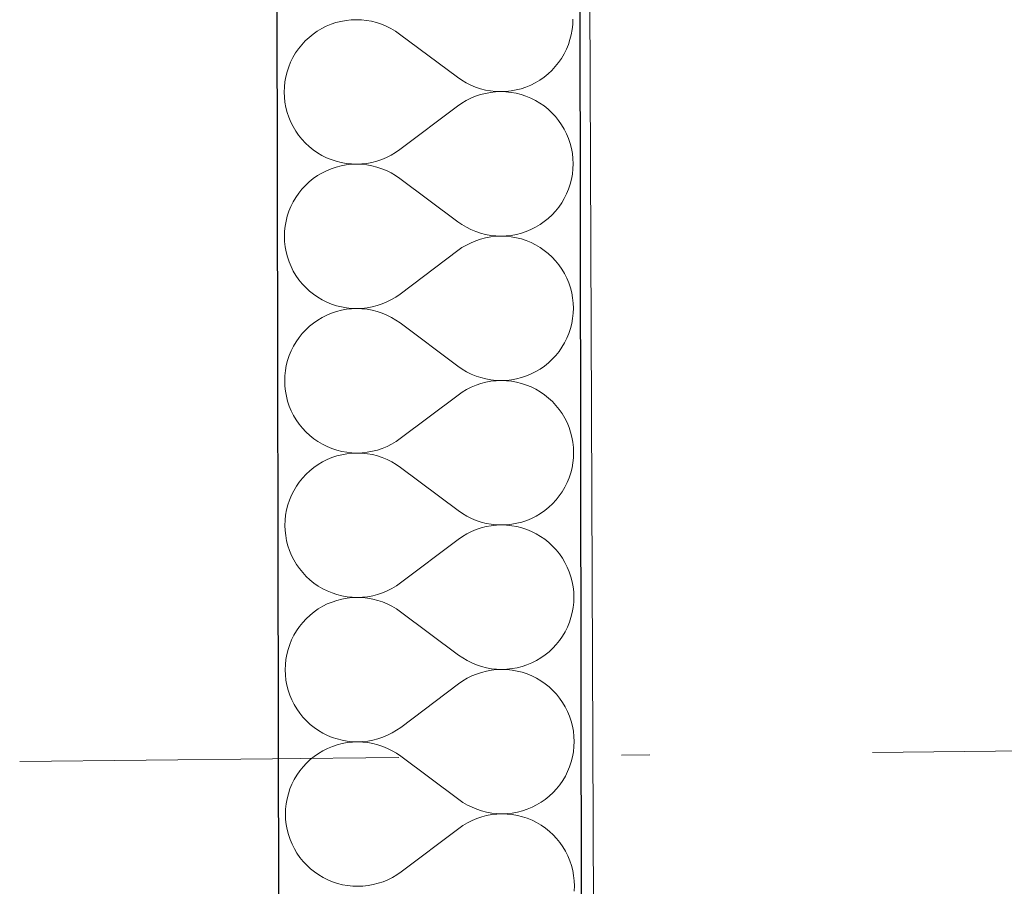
# Model space of a CAD drawing. Header units: millimetres. Extents: x -23738 to 4435, y -2716 to 20653.
# Tile 145 of 160: x -11280 to -10760, y 16095 to 16552. Entities that reach past the tile are written whole.
import ezdxf

# ---------------------------------------------------------------- set-up
doc = ezdxf.new("R2010")
doc.units = ezdxf.units.MM
doc.header["$MEASUREMENT"] = 0
doc.linetypes.add('Wipeout_Contour', pattern=[1000, 0, -1000])
doc.linetypes.add('Čerchovaná', pattern=[450, 200, -117.5, 15, -117.5])
for name, color, linetype in [('9._POHLED ZÁPADNÍ_2_Konstrukce - krov', 7, 'Continuous'), ('9._POHLED ZÁPADNÍ_2_Konstrukce - nosné', 7, 'Continuous'), ('9._POHLED ZÁPADNÍ_2_Nové_Konstrukce - nosné', 7, 'Continuous'), ('9._POHLED ZÁPADNÍ_2_Nové_Výplně - Povrchové', 7, 'Continuous'), ('9._POHLED ZÁPADNÍ_2_Nové_Výplně – Řezové', 7, 'Continuous'), ('9._POHLED ZÁPADNÍ_2_Výplně - Povrchové', 7, 'Continuous'), ('9._POHLED ZÁPADNÍ_2_VÝTAH VAR 1', 7, 'Continuous')]:
    doc.layers.add(name, color=color, linetype=linetype)

# ---------------------------------------------------------------- blocks, each defined once
blk = doc.blocks.new('*X21', base_point=(-24533.14, -6254.22))
at = {"layer": '9._POHLED ZÁPADNÍ_2_Nové_Výplně – Řezové', "color": 21, "linetype": 'Continuous', "lineweight": 20, "true_color": 0xffaaaa}
for p, q in [((-11107.56, 16551.38), (-11110.23, 16550.89)), ((-11104.85, 16551.67), (-11107.56, 16551.38)), ((-11102.13, 16551.77), (-11104.85, 16551.67)), ((-11099.41, 16551.68), (-11102.13, 16551.77)), ((-11096.71, 16551.39), (-11099.41, 16551.68)), ((-11094.03, 16550.91), (-11096.71, 16551.39)), ((-10987.96, 16549.26), (-10987.87, 16551.98)), ((-11120.39, 16547.09), (-11122.73, 16545.7)), ((-11117.96, 16548.31), (-11120.39, 16547.09)), ((-11115.45, 16549.35), (-11117.96, 16548.31)), ((-11112.87, 16550.22), (-11115.45, 16549.35)), ((-11110.23, 16550.89), (-11112.87, 16550.22)), ((-11091.39, 16550.24), (-11094.03, 16550.91)), ((-11088.81, 16549.38), (-11091.39, 16550.24)), ((-11086.3, 16548.35), (-11088.81, 16549.38)), ((-11083.86, 16547.13), (-11086.3, 16548.35)), ((-11081.52, 16545.74), (-11083.86, 16547.13)), ((-10988.73, 16543.87), (-10988.25, 16546.55)), ((-10988.25, 16546.55), (-10987.96, 16549.26)), ((-11127.08, 16542.43), (-11129.07, 16540.58)), ((-11124.96, 16544.14), (-11127.08, 16542.43)), ((-11122.73, 16545.7), (-11124.96, 16544.14)), ((-11079.29, 16544.19), (-11081.52, 16545.74)), ((-11048.77, 16521.39), (-11079.29, 16544.19)), ((-10990.25, 16538.65), (-10989.4, 16541.24)), ((-10989.4, 16541.24), (-10988.73, 16543.87)), ((-11132.62, 16536.46), (-11134.17, 16534.22)), ((-11130.92, 16538.58), (-11132.62, 16536.46)), ((-11129.07, 16540.58), (-11130.92, 16538.58)), ((-10992.5, 16533.7), (-10991.29, 16536.14)), ((-10991.29, 16536.14), (-10990.25, 16538.65)), ((-11135.55, 16531.88), (-11136.77, 16529.45)), ((-11134.17, 16534.22), (-11135.55, 16531.88)), ((-10995.44, 16529.12), (-10993.89, 16531.36)), ((-10993.89, 16531.36), (-10992.5, 16533.7)), ((-11137.8, 16526.93), (-11138.66, 16524.35)), ((-11136.77, 16529.45), (-11137.8, 16526.93)), ((-10998.99, 16525.01), (-10997.14, 16527)), ((-10997.14, 16527), (-10995.44, 16529.12)), ((-11139.33, 16521.71), (-11139.81, 16519.04)), ((-11138.66, 16524.35), (-11139.33, 16521.71)), ((-11048.77, 16521.39), (-11046.53, 16519.84)), ((-11005.33, 16519.89), (-11003.09, 16521.44)), ((-11003.09, 16521.44), (-11000.98, 16523.15)), ((-11000.98, 16523.15), (-10998.99, 16525.01)), ((-11140.09, 16516.33), (-11140.19, 16513.61)), ((-11139.81, 16519.04), (-11140.09, 16516.33)), ((-11046.53, 16519.84), (-11044.19, 16518.46)), ((-11044.19, 16518.46), (-11041.76, 16517.24)), ((-11041.76, 16517.24), (-11039.24, 16516.2)), ((-11039.24, 16516.2), (-11036.66, 16515.35)), ((-11036.66, 16515.35), (-11034.03, 16514.68)), ((-11017.82, 16514.69), (-11015.19, 16515.37)), ((-11015.19, 16515.37), (-11012.61, 16516.23)), ((-11012.61, 16516.23), (-11010.1, 16517.28)), ((-11010.1, 16517.28), (-11007.67, 16518.5)), ((-11007.67, 16518.5), (-11005.33, 16519.89)), ((-11140.19, 16513.61), (-11140.08, 16510.89)), ((-11140.08, 16510.89), (-11139.79, 16508.19)), ((-11041.75, 16510.33), (-11044.18, 16509.11)), ((-11039.24, 16511.38), (-11041.75, 16510.33)), ((-11036.66, 16512.24), (-11039.24, 16511.38)), ((-11034.02, 16512.92), (-11036.66, 16512.24)), ((-11034.03, 16514.68), (-11031.35, 16514.2)), ((-11031.35, 16513.41), (-11034.02, 16512.92)), ((-11031.35, 16514.2), (-11028.64, 16513.91)), ((-11028.64, 16513.71), (-11031.35, 16513.41)), ((-11028.64, 16513.91), (-11025.92, 16513.81)), ((-11025.92, 16513.81), (-11028.64, 16513.71)), ((-11025.92, 16513.81), (-11023.21, 16513.91)), ((-11023.2, 16513.72), (-11025.92, 16513.81)), ((-11023.21, 16513.91), (-11020.5, 16514.21)), ((-11020.5, 16513.44), (-11023.2, 16513.72)), ((-11020.5, 16514.21), (-11017.82, 16514.69)), ((-11017.82, 16512.96), (-11020.5, 16513.44)), ((-11015.18, 16512.29), (-11017.82, 16512.96)), ((-11012.6, 16511.44), (-11015.18, 16512.29)), ((-11010.08, 16510.41), (-11012.6, 16511.44)), ((-11007.65, 16509.19), (-11010.08, 16510.41)), ((-11139.79, 16508.19), (-11139.3, 16505.51)), ((-11139.3, 16505.51), (-11138.62, 16502.88)), ((-11048.74, 16506.15), (-11079.18, 16483.24)), ((-11046.51, 16507.71), (-11048.74, 16506.15)), ((-11044.18, 16509.11), (-11046.51, 16507.71)), ((-11005.31, 16507.81), (-11007.65, 16509.19)), ((-11003.07, 16506.26), (-11005.31, 16507.81)), ((-11000.95, 16504.56), (-11003.07, 16506.26)), ((-10998.95, 16502.71), (-11000.95, 16504.56)), ((-11138.62, 16502.88), (-11137.76, 16500.3)), ((-11137.76, 16500.3), (-11136.71, 16497.79)), ((-10997.09, 16500.72), (-10998.95, 16502.71)), ((-10995.38, 16498.61), (-10997.09, 16500.72)), ((-11136.71, 16497.79), (-11135.49, 16495.36)), ((-11135.49, 16495.36), (-11134.1, 16493.02)), ((-10993.83, 16496.38), (-10995.38, 16498.61)), ((-10992.43, 16494.04), (-10993.83, 16496.38)), ((-10991.21, 16491.61), (-10992.43, 16494.04)), ((-11134.1, 16493.02), (-11132.54, 16490.79)), ((-11132.54, 16490.79), (-11130.83, 16488.67)), ((-10990.16, 16489.1), (-10991.21, 16491.61)), ((-10989.3, 16486.52), (-10990.16, 16489.1)), ((-11130.83, 16488.67), (-11128.97, 16486.68)), ((-11128.97, 16486.68), (-11126.98, 16484.83)), ((-11126.98, 16484.83), (-11124.85, 16483.13)), ((-10988.62, 16483.89), (-10989.3, 16486.52)), ((-10988.13, 16481.21), (-10988.62, 16483.89)), ((-11124.85, 16483.13), (-11122.62, 16481.59)), ((-11122.62, 16481.59), (-11120.27, 16480.2)), ((-11120.27, 16480.2), (-11117.84, 16478.99)), ((-11117.84, 16478.99), (-11115.32, 16477.95)), ((-11088.69, 16478.02), (-11086.17, 16479.07)), ((-11086.17, 16479.07), (-11083.75, 16480.29)), ((-11083.75, 16480.29), (-11081.41, 16481.69)), ((-11081.41, 16481.69), (-11079.18, 16483.24)), ((-10987.84, 16478.5), (-10988.13, 16481.21)), ((-10987.74, 16475.79), (-10987.84, 16478.5)), ((-11115.31, 16473.16), (-11117.83, 16472.12)), ((-11115.32, 16477.95), (-11112.74, 16477.1)), ((-11112.73, 16474.03), (-11115.31, 16473.16)), ((-11112.74, 16477.1), (-11110.1, 16476.43)), ((-11110.1, 16474.7), (-11112.73, 16474.03)), ((-11110.1, 16476.43), (-11107.42, 16475.96)), ((-11107.42, 16475.19), (-11110.1, 16474.7)), ((-11107.42, 16475.96), (-11104.72, 16475.67)), ((-11104.72, 16475.48), (-11107.42, 16475.19)), ((-11104.72, 16475.67), (-11102, 16475.58)), ((-11102, 16475.58), (-11104.72, 16475.48)), ((-11102, 16475.58), (-11099.28, 16475.69)), ((-11099.28, 16475.49), (-11102, 16475.58)), ((-11099.28, 16475.69), (-11096.58, 16475.98)), ((-11096.57, 16475.2), (-11099.28, 16475.49)), ((-11096.58, 16475.98), (-11093.9, 16476.47)), ((-11093.9, 16474.72), (-11096.57, 16475.2)), ((-11093.9, 16476.47), (-11091.26, 16477.15)), ((-11091.26, 16474.05), (-11093.9, 16474.72)), ((-11091.26, 16477.15), (-11088.69, 16478.02)), ((-11088.68, 16473.19), (-11091.26, 16474.05)), ((-11086.16, 16472.16), (-11088.68, 16473.19)), ((-10987.83, 16473.07), (-10987.74, 16475.79)), ((-11122.59, 16469.51), (-11124.83, 16467.95)), ((-11120.26, 16470.9), (-11122.59, 16469.51)), ((-11117.83, 16472.12), (-11120.26, 16470.9)), ((-11083.73, 16470.94), (-11086.16, 16472.16)), ((-11081.39, 16469.55), (-11083.73, 16470.94)), ((-11079.15, 16468), (-11081.39, 16469.55)), ((-11048.64, 16445.2), (-11079.15, 16468)), ((-10988.59, 16467.68), (-10988.12, 16470.36)), ((-10988.12, 16470.36), (-10987.83, 16473.07)), ((-11128.93, 16464.39), (-11130.78, 16462.39)), ((-11126.94, 16466.24), (-11128.93, 16464.39)), ((-11124.83, 16467.95), (-11126.94, 16466.24)), ((-10990.12, 16462.46), (-10989.26, 16465.05)), ((-10989.26, 16465.05), (-10988.59, 16467.68)), ((-11134.03, 16458.03), (-11135.42, 16455.69)), ((-11132.49, 16460.27), (-11134.03, 16458.03)), ((-11130.78, 16462.39), (-11132.49, 16460.27)), ((-10992.37, 16457.51), (-10991.15, 16459.95)), ((-10991.15, 16459.95), (-10990.12, 16462.46)), ((-11136.63, 16453.26), (-11137.67, 16450.74)), ((-11135.42, 16455.69), (-11136.63, 16453.26)), ((-10997, 16450.81), (-10995.3, 16452.93)), ((-10995.3, 16452.93), (-10993.75, 16455.17)), ((-10993.75, 16455.17), (-10992.37, 16457.51)), ((-11138.52, 16448.16), (-11139.19, 16445.52)), ((-11137.67, 16450.74), (-11138.52, 16448.16)), ((-11000.84, 16446.96), (-10998.86, 16448.82)), ((-10998.86, 16448.82), (-10997, 16450.81)), ((-11139.67, 16442.84), (-11139.96, 16440.14)), ((-11139.19, 16445.52), (-11139.67, 16442.84)), ((-11048.64, 16445.2), (-11046.4, 16443.65)), ((-11046.4, 16443.65), (-11044.06, 16442.27)), ((-11044.06, 16442.27), (-11041.62, 16441.05)), ((-11009.96, 16441.09), (-11007.53, 16442.31)), ((-11007.53, 16442.31), (-11005.19, 16443.7)), ((-11005.19, 16443.7), (-11002.96, 16445.25)), ((-11002.96, 16445.25), (-11000.84, 16446.96)), ((-11139.96, 16440.14), (-11140.05, 16437.42)), ((-11140.05, 16437.42), (-11139.95, 16434.7)), ((-11041.62, 16441.05), (-11039.11, 16440.01)), ((-11039.11, 16440.01), (-11036.53, 16439.16)), ((-11036.53, 16439.16), (-11033.89, 16438.48)), ((-11033.89, 16438.48), (-11031.21, 16438)), ((-11031.21, 16437.22), (-11033.89, 16436.73)), ((-11031.21, 16438), (-11028.51, 16437.72)), ((-11028.51, 16437.52), (-11031.21, 16437.22)), ((-11028.51, 16437.72), (-11025.79, 16437.62)), ((-11025.79, 16437.62), (-11028.51, 16437.52)), ((-11025.79, 16437.62), (-11023.07, 16437.72)), ((-11023.07, 16437.53), (-11025.79, 16437.62)), ((-11023.07, 16437.72), (-11020.37, 16438.02)), ((-11020.36, 16437.25), (-11023.07, 16437.53)), ((-11020.37, 16438.02), (-11017.69, 16438.5)), ((-11017.69, 16436.77), (-11020.36, 16437.25)), ((-11017.69, 16438.5), (-11015.05, 16439.18)), ((-11015.05, 16439.18), (-11012.47, 16440.04)), ((-11012.47, 16440.04), (-11009.96, 16441.09)), ((-11139.95, 16434.7), (-11139.65, 16432)), ((-11139.65, 16432), (-11139.16, 16429.32)), ((-11044.04, 16432.92), (-11046.38, 16431.52)), ((-11041.61, 16434.14), (-11044.04, 16432.92)), ((-11039.1, 16435.19), (-11041.61, 16434.14)), ((-11036.52, 16436.05), (-11039.1, 16435.19)), ((-11033.89, 16436.73), (-11036.52, 16436.05)), ((-11015.05, 16436.1), (-11017.69, 16436.77)), ((-11012.47, 16435.25), (-11015.05, 16436.1)), ((-11009.95, 16434.22), (-11012.47, 16435.25)), ((-11007.51, 16433), (-11009.95, 16434.22)), ((-11005.17, 16431.62), (-11007.51, 16433)), ((-11002.93, 16430.07), (-11005.17, 16431.62)), ((-11139.16, 16429.32), (-11138.49, 16426.69)), ((-11138.49, 16426.69), (-11137.62, 16424.11)), ((-11048.61, 16429.96), (-11079.04, 16407.05)), ((-11046.38, 16431.52), (-11048.61, 16429.96)), ((-11000.81, 16428.37), (-11002.93, 16430.07)), ((-10998.82, 16426.52), (-11000.81, 16428.37)), ((-10996.96, 16424.53), (-10998.82, 16426.52)), ((-11137.62, 16424.11), (-11136.58, 16421.6)), ((-11136.58, 16421.6), (-11135.35, 16419.16)), ((-10995.25, 16422.42), (-10996.96, 16424.53)), ((-10993.69, 16420.19), (-10995.25, 16422.42)), ((-11135.35, 16419.16), (-11133.96, 16416.83)), ((-11133.96, 16416.83), (-11132.41, 16414.6)), ((-10992.3, 16417.85), (-10993.69, 16420.19)), ((-10991.08, 16415.42), (-10992.3, 16417.85)), ((-11132.41, 16414.6), (-11130.69, 16412.48)), ((-11130.69, 16412.48), (-11128.84, 16410.49)), ((-10990.03, 16412.91), (-10991.08, 16415.42)), ((-10989.17, 16410.33), (-10990.03, 16412.91)), ((-11128.84, 16410.49), (-11126.84, 16408.64)), ((-11126.84, 16408.64), (-11124.72, 16406.94)), ((-11124.72, 16406.94), (-11122.48, 16405.4)), ((-11081.27, 16405.49), (-11079.04, 16407.05)), ((-10988.49, 16407.69), (-10989.17, 16410.33)), ((-10988, 16405.02), (-10988.49, 16407.69)), ((-11122.48, 16405.4), (-11120.14, 16404.01)), ((-11120.14, 16404.01), (-11117.7, 16402.8)), ((-11117.7, 16402.8), (-11115.19, 16401.76)), ((-11115.19, 16401.76), (-11112.6, 16400.91)), ((-11112.6, 16400.91), (-11109.97, 16400.24)), ((-11093.76, 16400.28), (-11091.13, 16400.96)), ((-11091.13, 16400.96), (-11088.55, 16401.83)), ((-11088.55, 16401.83), (-11086.04, 16402.88)), ((-11086.04, 16402.88), (-11083.61, 16404.1)), ((-11083.61, 16404.1), (-11081.27, 16405.49)), ((-10987.7, 16402.31), (-10988, 16405.02)), ((-10987.6, 16399.6), (-10987.7, 16402.31)), ((-11117.69, 16395.93), (-11120.12, 16394.71)), ((-11115.18, 16396.97), (-11117.69, 16395.93)), ((-11112.6, 16397.84), (-11115.18, 16396.97)), ((-11109.96, 16398.51), (-11112.6, 16397.84)), ((-11109.97, 16400.24), (-11107.29, 16399.77)), ((-11107.29, 16399), (-11109.96, 16398.51)), ((-11107.29, 16399.77), (-11104.58, 16399.48)), ((-11104.58, 16399.29), (-11107.29, 16399)), ((-11104.58, 16399.48), (-11101.86, 16399.39)), ((-11101.86, 16399.39), (-11104.58, 16399.29)), ((-11101.86, 16399.39), (-11099.14, 16399.5)), ((-11099.14, 16399.3), (-11101.86, 16399.39)), ((-11099.14, 16399.5), (-11096.44, 16399.79)), ((-11096.44, 16399.01), (-11099.14, 16399.3)), ((-11096.44, 16399.79), (-11093.76, 16400.28)), ((-11093.76, 16398.53), (-11096.44, 16399.01)), ((-11091.12, 16397.86), (-11093.76, 16398.53)), ((-11088.54, 16397), (-11091.12, 16397.86)), ((-11086.03, 16395.97), (-11088.54, 16397)), ((-11083.59, 16394.75), (-11086.03, 16395.97)), ((-10987.98, 16394.17), (-10987.69, 16396.88)), ((-10987.69, 16396.88), (-10987.6, 16399.6)), ((-11126.81, 16390.05), (-11128.8, 16388.2)), ((-11124.69, 16391.76), (-11126.81, 16390.05)), ((-11122.46, 16393.32), (-11124.69, 16391.76)), ((-11120.12, 16394.71), (-11122.46, 16393.32)), ((-11081.25, 16393.36), (-11083.59, 16394.75)), ((-11079.02, 16391.81), (-11081.25, 16393.36)), ((-11048.5, 16369.01), (-11079.02, 16391.81)), ((-10989.13, 16388.86), (-10988.46, 16391.49)), ((-10988.46, 16391.49), (-10987.98, 16394.17)), ((-11130.65, 16386.2), (-11132.35, 16384.08)), ((-11128.8, 16388.2), (-11130.65, 16386.2)), ((-10991.02, 16383.76), (-10989.98, 16386.27)), ((-10989.98, 16386.27), (-10989.13, 16388.86)), ((-11133.9, 16381.84), (-11135.28, 16379.5)), ((-11132.35, 16384.08), (-11133.9, 16381.84)), ((-10993.62, 16378.98), (-10992.23, 16381.32)), ((-10992.23, 16381.32), (-10991.02, 16383.76)), ((-11137.53, 16374.55), (-11138.39, 16371.97)), ((-11136.5, 16377.07), (-11137.53, 16374.55)), ((-11135.28, 16379.5), (-11136.5, 16377.07)), ((-10998.72, 16372.63), (-10996.87, 16374.62)), ((-10996.87, 16374.62), (-10995.17, 16376.74)), ((-10995.17, 16376.74), (-10993.62, 16378.98)), ((-11139.06, 16369.33), (-11139.54, 16366.65)), ((-11138.39, 16371.97), (-11139.06, 16369.33)), ((-11002.82, 16369.06), (-11000.71, 16370.77)), ((-11000.71, 16370.77), (-10998.72, 16372.63)), ((-11139.54, 16366.65), (-11139.82, 16363.95)), ((-11048.5, 16369.01), (-11046.26, 16367.46)), ((-11046.26, 16367.46), (-11043.92, 16366.08)), ((-11043.92, 16366.08), (-11041.49, 16364.86)), ((-11041.49, 16364.86), (-11038.97, 16363.82)), ((-11012.34, 16363.85), (-11009.83, 16364.9)), ((-11009.83, 16364.9), (-11007.4, 16366.12)), ((-11007.4, 16366.12), (-11005.06, 16367.51)), ((-11005.06, 16367.51), (-11002.82, 16369.06)), ((-11139.82, 16363.95), (-11139.91, 16361.23)), ((-11139.91, 16361.23), (-11139.81, 16358.51)), ((-11038.97, 16359), (-11041.48, 16357.95)), ((-11038.97, 16363.82), (-11036.39, 16362.96)), ((-11036.39, 16359.86), (-11038.97, 16359)), ((-11036.39, 16362.96), (-11033.76, 16362.29)), ((-11033.75, 16360.54), (-11036.39, 16359.86)), ((-11033.76, 16362.29), (-11031.08, 16361.81)), ((-11031.08, 16361.03), (-11033.75, 16360.54)), ((-11031.08, 16361.81), (-11028.37, 16361.53)), ((-11028.37, 16361.33), (-11031.08, 16361.03)), ((-11028.37, 16361.53), (-11025.65, 16361.43)), ((-11025.65, 16361.43), (-11028.37, 16361.33)), ((-11025.65, 16361.43), (-11022.94, 16361.53)), ((-11022.93, 16361.34), (-11025.65, 16361.43)), ((-11022.94, 16361.53), (-11020.23, 16361.83)), ((-11020.23, 16361.06), (-11022.93, 16361.34)), ((-11020.23, 16361.83), (-11017.55, 16362.31)), ((-11017.55, 16360.58), (-11020.23, 16361.06)), ((-11017.55, 16362.31), (-11014.92, 16362.99)), ((-11014.91, 16359.91), (-11017.55, 16360.58)), ((-11014.92, 16362.99), (-11012.34, 16363.85)), ((-11012.33, 16359.06), (-11014.91, 16359.91)), ((-11009.81, 16358.03), (-11012.33, 16359.06)), ((-11139.81, 16358.51), (-11139.52, 16355.81)), ((-11139.52, 16355.81), (-11139.03, 16353.13)), ((-11048.47, 16353.77), (-11078.91, 16330.86)), ((-11046.24, 16355.33), (-11048.47, 16353.77)), ((-11043.91, 16356.72), (-11046.24, 16355.33)), ((-11041.48, 16357.95), (-11043.91, 16356.72)), ((-11007.38, 16356.81), (-11009.81, 16358.03)), ((-11005.04, 16355.43), (-11007.38, 16356.81)), ((-11002.8, 16353.88), (-11005.04, 16355.43)), ((-11000.68, 16352.18), (-11002.8, 16353.88)), ((-11139.03, 16353.13), (-11138.35, 16350.5)), ((-11138.35, 16350.5), (-11137.49, 16347.92)), ((-10998.68, 16350.33), (-11000.68, 16352.18)), ((-10996.82, 16348.34), (-10998.68, 16350.33)), ((-11137.49, 16347.92), (-11136.44, 16345.4)), ((-11136.44, 16345.4), (-11135.22, 16342.97)), ((-10995.11, 16346.23), (-10996.82, 16348.34)), ((-10993.56, 16344), (-10995.11, 16346.23)), ((-10992.16, 16341.66), (-10993.56, 16344)), ((-11135.22, 16342.97), (-11133.83, 16340.64)), ((-11133.83, 16340.64), (-11132.27, 16338.41)), ((-11132.27, 16338.41), (-11130.56, 16336.29)), ((-10990.94, 16339.23), (-10992.16, 16341.66)), ((-10989.89, 16336.72), (-10990.94, 16339.23)), ((-11130.56, 16336.29), (-11128.7, 16334.3)), ((-11128.7, 16334.3), (-11126.71, 16332.45)), ((-10989.03, 16334.14), (-10989.89, 16336.72)), ((-10988.35, 16331.5), (-10989.03, 16334.14)), ((-11126.71, 16332.45), (-11124.58, 16330.75)), ((-11124.58, 16330.75), (-11122.35, 16329.2)), ((-11122.35, 16329.2), (-11120, 16327.82)), ((-11120, 16327.82), (-11117.57, 16326.61)), ((-11085.9, 16326.69), (-11083.48, 16327.91)), ((-11083.48, 16327.91), (-11081.14, 16329.3)), ((-11081.14, 16329.3), (-11078.91, 16330.86)), ((-10987.86, 16328.83), (-10988.35, 16331.5)), ((-10987.57, 16326.12), (-10987.86, 16328.83)), ((-11117.57, 16326.61), (-11115.05, 16325.57)), ((-11115.05, 16325.57), (-11112.47, 16324.72)), ((-11112.47, 16324.72), (-11109.83, 16324.05)), ((-11109.83, 16324.05), (-11107.15, 16323.58)), ((-11107.15, 16322.81), (-11109.83, 16322.32)), ((-11107.15, 16323.58), (-11104.45, 16323.29)), ((-11104.45, 16323.1), (-11107.15, 16322.81)), ((-11104.45, 16323.29), (-11101.73, 16323.2)), ((-11101.73, 16323.2), (-11104.45, 16323.1)), ((-11101.73, 16323.2), (-11099.01, 16323.31)), ((-11099.01, 16323.11), (-11101.73, 16323.2)), ((-11099.01, 16323.31), (-11096.31, 16323.6)), ((-11096.3, 16322.82), (-11099.01, 16323.11)), ((-11096.31, 16323.6), (-11093.63, 16324.09)), ((-11093.63, 16322.34), (-11096.3, 16322.82)), ((-11093.63, 16324.09), (-11090.99, 16324.77)), ((-11090.99, 16324.77), (-11088.42, 16325.64)), ((-11088.42, 16325.64), (-11085.9, 16326.69)), ((-10987.47, 16323.4), (-10987.57, 16326.12)), ((-10987.56, 16320.69), (-10987.47, 16323.4)), ((-11119.99, 16318.52), (-11122.32, 16317.13)), ((-11117.56, 16319.74), (-11119.99, 16318.52)), ((-11115.04, 16320.78), (-11117.56, 16319.74)), ((-11112.46, 16321.65), (-11115.04, 16320.78)), ((-11109.83, 16322.32), (-11112.46, 16321.65)), ((-11090.99, 16321.67), (-11093.63, 16322.34)), ((-11088.41, 16320.81), (-11090.99, 16321.67)), ((-11085.89, 16319.77), (-11088.41, 16320.81)), ((-11083.46, 16318.56), (-11085.89, 16319.77)), ((-11081.12, 16317.17), (-11083.46, 16318.56)), ((-10988.32, 16315.3), (-10987.85, 16317.98)), ((-10987.85, 16317.98), (-10987.56, 16320.69)), ((-11126.67, 16313.86), (-11128.66, 16312.01)), ((-11124.56, 16315.57), (-11126.67, 16313.86)), ((-11122.32, 16317.13), (-11124.56, 16315.57)), ((-11078.88, 16315.62), (-11081.12, 16317.17)), ((-11048.36, 16292.82), (-11078.88, 16315.62)), ((-10989.85, 16310.08), (-10988.99, 16312.67)), ((-10988.99, 16312.67), (-10988.32, 16315.3)), ((-11132.22, 16307.89), (-11133.76, 16305.65)), ((-11130.51, 16310.01), (-11132.22, 16307.89)), ((-11128.66, 16312.01), (-11130.51, 16310.01)), ((-10992.1, 16305.13), (-10990.88, 16307.57)), ((-10990.88, 16307.57), (-10989.85, 16310.08)), ((-11135.15, 16303.31), (-11136.36, 16300.88)), ((-11133.76, 16305.65), (-11135.15, 16303.31)), ((-10995.03, 16300.55), (-10993.48, 16302.79)), ((-10993.48, 16302.79), (-10992.1, 16305.13)), ((-11137.4, 16298.36), (-11138.25, 16295.78)), ((-11136.36, 16300.88), (-11137.4, 16298.36)), ((-10998.59, 16296.44), (-10996.73, 16298.43)), ((-10996.73, 16298.43), (-10995.03, 16300.55)), ((-11138.92, 16293.14), (-11139.4, 16290.46)), ((-11138.25, 16295.78), (-11138.92, 16293.14)), ((-11048.36, 16292.82), (-11046.13, 16291.27)), ((-11004.92, 16291.32), (-11002.69, 16292.87)), ((-11002.69, 16292.87), (-11000.57, 16294.58)), ((-11000.57, 16294.58), (-10998.59, 16296.44)), ((-11139.69, 16287.76), (-11139.78, 16285.04)), ((-11139.4, 16290.46), (-11139.69, 16287.76)), ((-11046.13, 16291.27), (-11043.79, 16289.89)), ((-11043.79, 16289.89), (-11041.35, 16288.67)), ((-11041.35, 16288.67), (-11038.84, 16287.63)), ((-11038.84, 16287.63), (-11036.26, 16286.77)), ((-11036.26, 16286.77), (-11033.62, 16286.1)), ((-11017.42, 16286.12), (-11014.78, 16286.8)), ((-11014.78, 16286.8), (-11012.2, 16287.66)), ((-11012.2, 16287.66), (-11009.69, 16288.71)), ((-11009.69, 16288.71), (-11007.26, 16289.93)), ((-11007.26, 16289.93), (-11004.92, 16291.32)), ((-11139.78, 16285.04), (-11139.68, 16282.32)), ((-11139.68, 16282.32), (-11139.38, 16279.62)), ((-11041.34, 16281.76), (-11043.77, 16280.53)), ((-11038.83, 16282.81), (-11041.34, 16281.76)), ((-11036.25, 16283.67), (-11038.83, 16282.81)), ((-11033.62, 16284.35), (-11036.25, 16283.67)), ((-11033.62, 16286.1), (-11030.94, 16285.62)), ((-11030.94, 16284.84), (-11033.62, 16284.35)), ((-11030.94, 16285.62), (-11028.24, 16285.34)), ((-11028.24, 16285.14), (-11030.94, 16284.84)), ((-11028.24, 16285.34), (-11025.52, 16285.24)), ((-11025.52, 16285.24), (-11028.24, 16285.14)), ((-11025.52, 16285.24), (-11022.8, 16285.34)), ((-11022.8, 16285.15), (-11025.52, 16285.24)), ((-11022.8, 16285.34), (-11020.1, 16285.64)), ((-11020.09, 16284.87), (-11022.8, 16285.15)), ((-11020.1, 16285.64), (-11017.42, 16286.12)), ((-11017.42, 16284.39), (-11020.09, 16284.87)), ((-11014.78, 16283.72), (-11017.42, 16284.39)), ((-11012.19, 16282.87), (-11014.78, 16283.72)), ((-11009.68, 16281.83), (-11012.19, 16282.87)), ((-11007.24, 16280.62), (-11009.68, 16281.83)), ((-11139.38, 16279.62), (-11138.89, 16276.94)), ((-11138.89, 16276.94), (-11138.22, 16274.31)), ((-11048.34, 16277.58), (-11078.77, 16254.67)), ((-11046.11, 16279.14), (-11048.34, 16277.58)), ((-11043.77, 16280.53), (-11046.11, 16279.14)), ((-11004.9, 16279.24), (-11007.24, 16280.62)), ((-11002.66, 16277.69), (-11004.9, 16279.24)), ((-11000.54, 16275.99), (-11002.66, 16277.69)), ((-10998.55, 16274.14), (-11000.54, 16275.99)), ((-11138.22, 16274.31), (-11137.35, 16271.73)), ((-11137.35, 16271.73), (-11136.31, 16269.21)), ((-10996.69, 16272.15), (-10998.55, 16274.14)), ((-10994.98, 16270.04), (-10996.69, 16272.15)), ((-11136.31, 16269.21), (-11135.08, 16266.78)), ((-11135.08, 16266.78), (-11133.69, 16264.45)), ((-10993.42, 16267.81), (-10994.98, 16270.04)), ((-10992.03, 16265.47), (-10993.42, 16267.81)), ((-10990.81, 16263.04), (-10992.03, 16265.47)), ((-11133.69, 16264.45), (-11132.14, 16262.22)), ((-11132.14, 16262.22), (-11130.42, 16260.1)), ((-10989.76, 16260.53), (-10990.81, 16263.04)), ((-10988.9, 16257.95), (-10989.76, 16260.53)), ((-11130.42, 16260.1), (-11128.57, 16258.11)), ((-11128.57, 16258.11), (-11126.57, 16256.26)), ((-11126.57, 16256.26), (-11124.45, 16254.56)), ((-10988.22, 16255.31), (-10988.9, 16257.95)), ((-10987.73, 16252.64), (-10988.22, 16255.31)), ((-11124.45, 16254.56), (-11122.21, 16253.01)), ((-11122.21, 16253.01), (-11119.87, 16251.63)), ((-11119.87, 16251.63), (-11117.43, 16250.42)), ((-11117.43, 16250.42), (-11114.92, 16249.38)), ((-11088.28, 16249.45), (-11085.77, 16250.5)), ((-11085.77, 16250.5), (-11083.34, 16251.72)), ((-11083.34, 16251.72), (-11081, 16253.11)), ((-11081, 16253.11), (-11078.77, 16254.67)), ((-10987.43, 16249.93), (-10987.73, 16252.64)), ((-10987.33, 16247.21), (-10987.43, 16249.93)), ((-11114.91, 16244.59), (-11117.42, 16243.55)), ((-11114.92, 16249.38), (-11112.33, 16248.53)), ((-11112.33, 16245.46), (-11114.91, 16244.59)), ((-11112.33, 16248.53), (-11109.7, 16247.86)), ((-11109.69, 16246.13), (-11112.33, 16245.46)), ((-11109.7, 16247.86), (-11107.02, 16247.39)), ((-11107.02, 16246.62), (-11109.69, 16246.13)), ((-11107.02, 16247.39), (-11104.31, 16247.1)), ((-11104.31, 16246.91), (-11107.02, 16246.62)), ((-11104.31, 16247.1), (-11101.59, 16247.01)), ((-11101.59, 16247.01), (-11104.31, 16246.91)), ((-11101.59, 16247.01), (-11098.87, 16247.12)), ((-11098.87, 16246.92), (-11101.59, 16247.01)), ((-11098.87, 16247.12), (-11096.17, 16247.41)), ((-11096.17, 16246.63), (-11098.87, 16246.92)), ((-11096.17, 16247.41), (-11093.49, 16247.9)), ((-11093.49, 16246.15), (-11096.17, 16246.63)), ((-11093.49, 16247.9), (-11090.86, 16248.58)), ((-11090.85, 16245.48), (-11093.49, 16246.15)), ((-11090.86, 16248.58), (-11088.28, 16249.45)), ((-11088.27, 16244.62), (-11090.85, 16245.48)), ((-11085.76, 16243.58), (-11088.27, 16244.62)), ((-10987.42, 16244.5), (-10987.33, 16247.21)), ((-11124.42, 16239.38), (-11126.54, 16237.67)), ((-11122.19, 16240.94), (-11124.42, 16239.38)), ((-11119.85, 16242.33), (-11122.19, 16240.94)), ((-11117.42, 16243.55), (-11119.85, 16242.33)), ((-11083.32, 16242.37), (-11085.76, 16243.58)), ((-11080.98, 16240.98), (-11083.32, 16242.37)), ((-11078.75, 16239.43), (-11080.98, 16240.98)), ((-11048.23, 16216.63), (-11078.75, 16239.43)), ((-10988.19, 16239.11), (-10987.71, 16241.79)), ((-10987.71, 16241.79), (-10987.42, 16244.5)), ((-11128.53, 16235.81), (-11130.38, 16233.82)), ((-11126.54, 16237.67), (-11128.53, 16235.81)), ((-10989.71, 16233.89), (-10988.86, 16236.47)), ((-10988.86, 16236.47), (-10988.19, 16239.11)), ((-11133.63, 16229.46), (-11135.01, 16227.12)), ((-11132.08, 16231.7), (-11133.63, 16229.46)), ((-11130.38, 16233.82), (-11132.08, 16231.7)), ((-10991.96, 16228.94), (-10990.75, 16231.38)), ((-10990.75, 16231.38), (-10989.71, 16233.89)), ((-11136.23, 16224.69), (-11137.26, 16222.17)), ((-11135.01, 16227.12), (-11136.23, 16224.69)), ((-10996.6, 16222.24), (-10994.9, 16224.36)), ((-10994.9, 16224.36), (-10993.35, 16226.6)), ((-10993.35, 16226.6), (-10991.96, 16228.94)), ((-11138.12, 16219.59), (-11138.79, 16216.95)), ((-11137.26, 16222.17), (-11138.12, 16219.59)), ((-11000.44, 16218.39), (-10998.45, 16220.25)), ((-10998.45, 16220.25), (-10996.6, 16222.24)), ((-11139.27, 16214.27), (-11139.55, 16211.57)), ((-11138.79, 16216.95), (-11139.27, 16214.27)), ((-11048.23, 16216.63), (-11045.99, 16215.08)), ((-11045.99, 16215.08), (-11043.65, 16213.69)), ((-11043.65, 16213.69), (-11041.22, 16212.48)), ((-11009.56, 16212.52), (-11007.13, 16213.74)), ((-11007.13, 16213.74), (-11004.79, 16215.13)), ((-11004.79, 16215.13), (-11002.55, 16216.68)), ((-11002.55, 16216.68), (-11000.44, 16218.39)), ((-11139.55, 16211.57), (-11139.64, 16208.85)), ((-11139.64, 16208.85), (-11139.54, 16206.13)), ((-11041.22, 16212.48), (-11038.7, 16211.44)), ((-11038.7, 16211.44), (-11036.12, 16210.58)), ((-11036.12, 16210.58), (-11033.49, 16209.91)), ((-11033.49, 16209.91), (-11030.81, 16209.43)), ((-11030.81, 16208.65), (-11033.48, 16208.16)), ((-11030.81, 16209.43), (-11028.1, 16209.15)), ((-11028.1, 16208.95), (-11030.81, 16208.65)), ((-11028.1, 16209.15), (-11025.38, 16209.05)), ((-11025.38, 16209.05), (-11028.1, 16208.95)), ((-11025.38, 16209.05), (-11022.67, 16209.15)), ((-11022.66, 16208.96), (-11025.38, 16209.05)), ((-11022.67, 16209.15), (-11019.96, 16209.45)), ((-11019.96, 16208.68), (-11022.66, 16208.96)), ((-11019.96, 16209.45), (-11017.28, 16209.93)), ((-11017.28, 16208.2), (-11019.96, 16208.68)), ((-11017.28, 16209.93), (-11014.65, 16210.61)), ((-11014.65, 16210.61), (-11012.07, 16211.47)), ((-11012.07, 16211.47), (-11009.56, 16212.52)), ((-11139.54, 16206.13), (-11139.25, 16203.43)), ((-11139.25, 16203.43), (-11138.76, 16200.75)), ((-11043.64, 16204.34), (-11045.97, 16202.95)), ((-11041.21, 16205.57), (-11043.64, 16204.34)), ((-11038.7, 16206.62), (-11041.21, 16205.57)), ((-11036.12, 16207.48), (-11038.7, 16206.62)), ((-11033.48, 16208.16), (-11036.12, 16207.48)), ((-11014.64, 16207.53), (-11017.28, 16208.2)), ((-11012.06, 16206.68), (-11014.64, 16207.53)), ((-11009.54, 16205.64), (-11012.06, 16206.68)), ((-11007.11, 16204.43), (-11009.54, 16205.64)), ((-11004.77, 16203.05), (-11007.11, 16204.43)), ((-11002.53, 16201.5), (-11004.77, 16203.05)), ((-11138.76, 16200.75), (-11138.08, 16198.12)), ((-11138.08, 16198.12), (-11137.22, 16195.54)), ((-11048.2, 16201.39), (-11078.64, 16178.48)), ((-11045.97, 16202.95), (-11048.2, 16201.39)), ((-11000.41, 16199.8), (-11002.53, 16201.5)), ((-10998.41, 16197.95), (-11000.41, 16199.8)), ((-10996.55, 16195.96), (-10998.41, 16197.95)), ((-11137.22, 16195.54), (-11136.17, 16193.02)), ((-11136.17, 16193.02), (-11134.95, 16190.59)), ((-10994.84, 16193.85), (-10996.55, 16195.96)), ((-10993.29, 16191.62), (-10994.84, 16193.85)), ((-11134.95, 16190.59), (-11133.56, 16188.26)), ((-11133.56, 16188.26), (-11132, 16186.03)), ((-10991.89, 16189.28), (-10993.29, 16191.62)), ((-10990.67, 16186.85), (-10991.89, 16189.28)), ((-11132, 16186.03), (-11130.29, 16183.91)), ((-11130.29, 16183.91), (-11128.43, 16181.92)), ((-10989.62, 16184.34), (-10990.67, 16186.85)), ((-10988.76, 16181.76), (-10989.62, 16184.34)), ((-11128.43, 16181.92), (-11126.44, 16180.07)), ((-11126.44, 16180.07), (-11124.31, 16178.37)), ((-11124.31, 16178.37), (-11122.08, 16176.82)), ((-11080.87, 16176.92), (-11078.64, 16178.48)), ((-10988.08, 16179.12), (-10988.76, 16181.76)), ((-10987.59, 16176.45), (-10988.08, 16179.12)), ((-11122.08, 16176.82), (-11119.73, 16175.44)), ((-11119.73, 16175.44), (-11117.3, 16174.23)), ((-11117.3, 16174.23), (-11114.78, 16173.19)), ((-11114.78, 16173.19), (-11112.2, 16172.34)), ((-11112.2, 16172.34), (-11109.56, 16171.67)), ((-11093.36, 16171.71), (-11090.72, 16172.39)), ((-11090.72, 16172.39), (-11088.15, 16173.26)), ((-11088.15, 16173.26), (-11085.63, 16174.31)), ((-11085.63, 16174.31), (-11083.21, 16175.53)), ((-11083.21, 16175.53), (-11080.87, 16176.92)), ((-10987.3, 16173.74), (-10987.59, 16176.45)), ((-10987.2, 16171.02), (-10987.3, 16173.74)), ((-11117.29, 16167.36), (-11119.72, 16166.14)), ((-11114.77, 16168.4), (-11117.29, 16167.36)), ((-11112.19, 16169.27), (-11114.77, 16168.4)), ((-11109.56, 16169.94), (-11112.19, 16169.27)), ((-11109.56, 16171.67), (-11106.88, 16171.2)), ((-11106.88, 16170.43), (-11109.56, 16169.94)), ((-11106.88, 16171.2), (-11104.18, 16170.91)), ((-11104.18, 16170.72), (-11106.88, 16170.43)), ((-11104.18, 16170.91), (-11101.46, 16170.82)), ((-11101.46, 16170.82), (-11104.18, 16170.72)), ((-11101.46, 16170.82), (-11098.74, 16170.93)), ((-11098.74, 16170.73), (-11101.46, 16170.82)), ((-11098.74, 16170.93), (-11096.03, 16171.22)), ((-11096.03, 16170.44), (-11098.74, 16170.73)), ((-11096.03, 16171.22), (-11093.36, 16171.71)), ((-11093.36, 16169.96), (-11096.03, 16170.44)), ((-11090.72, 16169.29), (-11093.36, 16169.96)), ((-11088.14, 16168.43), (-11090.72, 16169.29)), ((-11085.62, 16167.39), (-11088.14, 16168.43)), ((-11083.19, 16166.18), (-11085.62, 16167.39)), ((-10987.58, 16165.6), (-10987.29, 16168.31)), ((-10987.29, 16168.31), (-10987.2, 16171.02)), ((-11126.4, 16161.48), (-11128.39, 16159.62)), ((-11124.29, 16163.19), (-11126.4, 16161.48)), ((-11122.05, 16164.75), (-11124.29, 16163.19)), ((-11119.72, 16166.14), (-11122.05, 16164.75)), ((-11080.85, 16164.79), (-11083.19, 16166.18)), ((-11078.61, 16163.24), (-11080.85, 16164.79)), ((-11048.09, 16140.44), (-11078.61, 16163.24)), ((-10988.72, 16160.28), (-10988.05, 16162.92)), ((-10988.05, 16162.92), (-10987.58, 16165.6)), ((-11130.24, 16157.63), (-11131.95, 16155.51)), ((-11128.39, 16159.62), (-11130.24, 16157.63)), ((-10990.61, 16155.19), (-10989.58, 16157.7)), ((-10989.58, 16157.7), (-10988.72, 16160.28)), ((-11133.49, 16153.27), (-11134.88, 16150.93)), ((-11131.95, 16155.51), (-11133.49, 16153.27)), ((-10993.21, 16150.41), (-10991.83, 16152.75)), ((-10991.83, 16152.75), (-10990.61, 16155.19)), ((-11137.13, 16145.98), (-11137.98, 16143.4)), ((-11136.09, 16148.5), (-11137.13, 16145.98)), ((-11134.88, 16150.93), (-11136.09, 16148.5)), ((-10998.32, 16144.06), (-10996.46, 16146.05)), ((-10996.46, 16146.05), (-10994.76, 16148.17)), ((-10994.76, 16148.17), (-10993.21, 16150.41)), ((-11138.65, 16140.76), (-11139.13, 16138.08)), ((-11137.98, 16143.4), (-11138.65, 16140.76)), ((-11002.42, 16140.49), (-11000.3, 16142.2)), ((-11000.3, 16142.2), (-10998.32, 16144.06)), ((-11139.13, 16138.08), (-11139.42, 16135.38)), ((-11048.09, 16140.44), (-11045.86, 16138.89)), ((-11045.86, 16138.89), (-11043.52, 16137.5)), ((-11043.52, 16137.5), (-11041.08, 16136.29)), ((-11041.08, 16136.29), (-11038.57, 16135.25)), ((-11011.93, 16135.28), (-11009.42, 16136.32)), ((-11009.42, 16136.32), (-11006.99, 16137.55)), ((-11006.99, 16137.55), (-11004.65, 16138.94)), ((-11004.65, 16138.94), (-11002.42, 16140.49)), ((-11139.42, 16135.38), (-11139.51, 16132.66)), ((-11139.51, 16132.66), (-11139.41, 16129.94)), ((-11038.56, 16130.43), (-11041.07, 16129.38)), ((-11038.57, 16135.25), (-11035.99, 16134.39)), ((-11035.98, 16131.29), (-11038.56, 16130.43)), ((-11035.99, 16134.39), (-11033.35, 16133.72)), ((-11033.35, 16131.97), (-11035.98, 16131.29)), ((-11033.35, 16133.72), (-11030.67, 16133.24)), ((-11030.67, 16132.46), (-11033.35, 16131.97)), ((-11030.67, 16133.24), (-11027.97, 16132.96)), ((-11027.97, 16132.76), (-11030.67, 16132.46)), ((-11027.97, 16132.96), (-11025.25, 16132.86)), ((-11025.25, 16132.86), (-11027.97, 16132.76)), ((-11025.25, 16132.86), (-11022.53, 16132.96)), ((-11022.53, 16132.77), (-11025.25, 16132.86)), ((-11022.53, 16132.96), (-11019.83, 16133.26)), ((-11019.82, 16132.49), (-11022.53, 16132.77)), ((-11019.83, 16133.26), (-11017.15, 16133.74)), ((-11017.15, 16132.01), (-11019.82, 16132.49)), ((-11017.15, 16133.74), (-11014.51, 16134.42)), ((-11014.51, 16131.34), (-11017.15, 16132.01)), ((-11014.51, 16134.42), (-11011.93, 16135.28)), ((-11011.92, 16130.49), (-11014.51, 16131.34)), ((-11009.41, 16129.45), (-11011.92, 16130.49)), ((-11139.41, 16129.94), (-11139.11, 16127.24)), ((-11139.11, 16127.24), (-11138.62, 16124.56)), ((-11048.07, 16125.2), (-11078.5, 16102.29)), ((-11045.84, 16126.76), (-11048.07, 16125.2)), ((-11043.5, 16128.15), (-11045.84, 16126.76)), ((-11041.07, 16129.38), (-11043.5, 16128.15)), ((-11006.97, 16128.24), (-11009.41, 16129.45)), ((-11004.63, 16126.86), (-11006.97, 16128.24)), ((-11002.39, 16125.31), (-11004.63, 16126.86)), ((-11000.27, 16123.61), (-11002.39, 16125.31)), ((-11138.62, 16124.56), (-11137.95, 16121.92)), ((-11137.95, 16121.92), (-11137.08, 16119.35)), ((-10998.28, 16121.76), (-11000.27, 16123.61)), ((-10996.42, 16119.77), (-10998.28, 16121.76)), ((-11137.08, 16119.35), (-11136.04, 16116.83)), ((-11136.04, 16116.83), (-11134.81, 16114.4)), ((-10994.71, 16117.66), (-10996.42, 16119.77)), ((-10993.15, 16115.43), (-10994.71, 16117.66)), ((-10991.76, 16113.09), (-10993.15, 16115.43)), ((-11134.81, 16114.4), (-11133.42, 16112.07)), ((-11133.42, 16112.07), (-11131.86, 16109.83)), ((-11131.86, 16109.83), (-11130.15, 16107.72)), ((-10990.53, 16110.66), (-10991.76, 16113.09)), ((-10989.49, 16108.15), (-10990.53, 16110.66)), ((-11130.15, 16107.72), (-11128.3, 16105.73)), ((-11128.3, 16105.73), (-11126.3, 16103.88)), ((-10988.62, 16105.57), (-10989.49, 16108.15)), ((-10987.95, 16102.93), (-10988.62, 16105.57)), ((-11126.3, 16103.88), (-11124.18, 16102.18)), ((-11124.18, 16102.18), (-11121.94, 16100.63)), ((-11121.94, 16100.63), (-11119.6, 16099.25)), ((-11119.6, 16099.25), (-11117.16, 16098.04)), ((-11085.5, 16098.11), (-11083.07, 16099.34)), ((-11083.07, 16099.34), (-11080.73, 16100.73)), ((-11080.73, 16100.73), (-11078.5, 16102.29)), ((-10987.46, 16100.26), (-10987.95, 16102.93)), ((-10987.16, 16097.55), (-10987.46, 16100.26)), ((-11117.16, 16098.04), (-11114.65, 16097)), ((-11114.65, 16097), (-11112.06, 16096.15)), ((-11112.06, 16096.15), (-11109.43, 16095.48)), ((-11109.43, 16095.48), (-11106.75, 16095.01)), ((-11106.75, 16095.01), (-11104.04, 16094.72)), ((-11104.04, 16094.72), (-11101.32, 16094.63)), ((-11101.32, 16094.63), (-11098.6, 16094.73)), ((-11098.6, 16094.73), (-11095.9, 16095.03)), ((-11095.9, 16095.03), (-11093.22, 16095.52)), ((-11093.22, 16095.52), (-11090.59, 16096.2)), ((-11090.59, 16096.2), (-11088.01, 16097.07)), ((-11088.01, 16097.07), (-11085.5, 16098.11)), ((-10987.06, 16094.83), (-10987.16, 16097.55)), ((-10987.15, 16092.11), (-10987.06, 16094.83))]:
    blk.add_line(p, q, dxfattribs=at)

msp = doc.modelspace()

# ---------------------------------------------------------------- wipeouts: each hides what was drawn before it
at = {"color": 254, "linetype": 'Wipeout_Contour', "lineweight": 0, "ltscale": 72283.801497}
msp.add_wipeout([(-11148.1, 18830.25), (-11130.82, 9083.32), (-10970.82, 9083.6), (-10988.08, 18817.53)], dxfattribs=at).dxf.layer = '9._POHLED ZÁPADNÍ_2_Nové_Výplně - Povrchové'

# ---------------------------------------------------------------- next in the draw order: linework, layer by layer
at = {"layer": '9._POHLED ZÁPADNÍ_2_Nové_Konstrukce - nosné', "color": 1, "linetype": 'Continuous', "lineweight": 25, "flags": 128}
for points in [[(-11148.1, 18830.25), (-11130.82, 9083.32)], [(-10970.82, 9083.6), (-10988.08, 18817.53)]]:
    msp.add_lwpolyline(points, dxfattribs=at)

# ---------------------------------------------------------------- next in the draw order: wipeouts: each hides what was drawn before it
at = {"color": 254, "linetype": 'Wipeout_Contour', "lineweight": 0, "ltscale": 70593.958106}
msp.add_wipeout([(-10986.72, 18366), (-10946.64, 9038.96), (-10496.64, 9040.89), (-10536.56, 18330.21)], dxfattribs=at).dxf.layer = '9._POHLED ZÁPADNÍ_2_Výplně - Povrchové'

# ---------------------------------------------------------------- next in the draw order: linework, layer by layer
at = {"layer": '9._POHLED ZÁPADNÍ_2_Konstrukce - nosné', "color": 251, "linetype": 'Continuous', "lineweight": 20, "true_color": 0x6a6a6a, "flags": 128}
msp.add_lwpolyline([(-10988.66, 18817.58), (-10946.75, 9064.83)], dxfattribs=at)

# ---------------------------------------------------------------- next in the draw order: wipeouts: each hides what was drawn before it
at = {"color": 254, "linetype": 'Wipeout_Contour', "lineweight": 0, "ltscale": 72283.801497}
msp.add_wipeout([(-11148.1, 18830.25), (-11130.82, 9083.32), (-10970.82, 9083.6), (-10988.08, 18817.53)], dxfattribs=at).dxf.layer = '9._POHLED ZÁPADNÍ_2_Nové_Výplně – Řezové'

# ---------------------------------------------------------------- next in the draw order: linework, layer by layer
at = {"layer": '9._POHLED ZÁPADNÍ_2_Konstrukce - krov', "color": 8, "linetype": 'Čerchovaná', "lineweight": 13}
msp.add_line((-11279.73, 16160.49), (-7097.72, 16204.56), dxfattribs=at)
at = {"layer": '9._POHLED ZÁPADNÍ_2_Nové_Konstrukce - nosné', "color": 1, "linetype": 'Continuous', "lineweight": 25, "flags": 128}
for points in [[(-11148.1, 18830.25), (-11130.82, 9083.32)], [(-10970.82, 9083.6), (-10988.08, 18817.53)]]:
    msp.add_lwpolyline(points, dxfattribs=at)

# ---------------------------------------------------------------- next in the draw order: block references
at = {"layer": '9._POHLED ZÁPADNÍ_2_VÝTAH VAR 1', "color": 9, "linetype": 'Continuous', "lineweight": 13}
msp.add_blockref('*X21', (-24533.14, -6254.22), dxfattribs=at)

doc.saveas('drawing.dxf')
